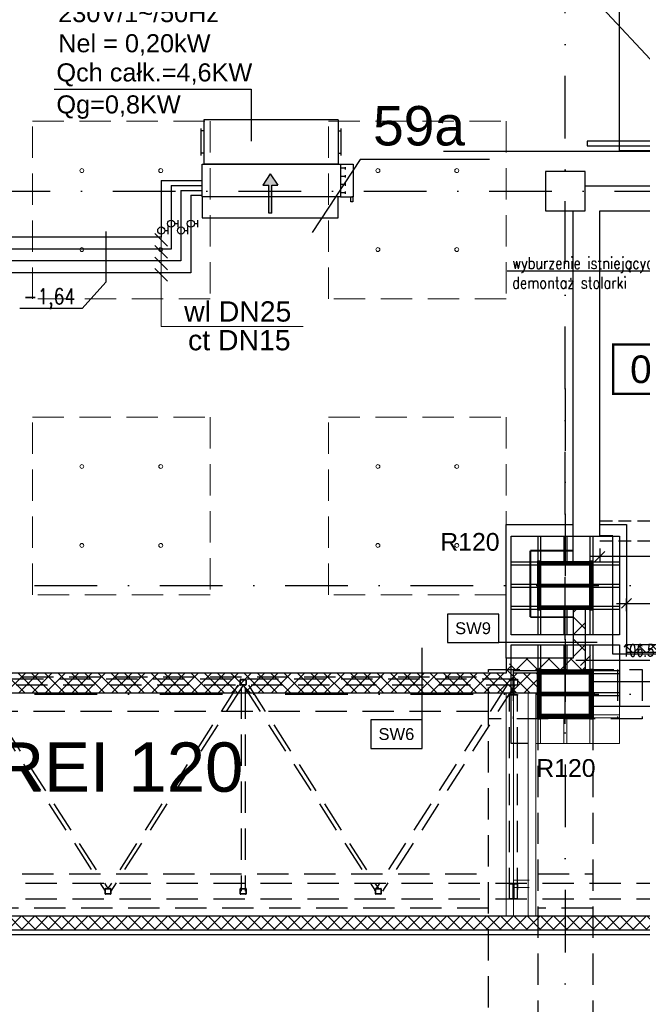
# Model space of a CAD drawing. Header units: centimetres. Extents: x -10729 to 23827, y -4437 to 19798.
# Tile 77 of 95: x 8107 to 8738, y 11885 to 12884. Entities that reach past the tile are written whole.
import ezdxf
from ezdxf.enums import TextEntityAlignment as Align

# ---------------------------------------------------------------- set-up
doc = ezdxf.new("R2010")
doc.units = ezdxf.units.CM
doc.header["$PDMODE"] = 35
doc.header["$PDSIZE"] = 0.1
for name, pattern in [('Kondygnacja  -0_5$0$HIDDEN', [9.525, 6.35, -3.175]), ('Kondygnacja  -0_5$0$HIDDEN2', [4.7625, 3.175, -1.5875]), ('Osie rzutów$0$DASHDOT2', [12.7, 6.35, -3.175, 0, -3.175]), ('SU Lampy kwadratowe  -1$0$HIDDENX2', [19.05, 12.7, -6.35])]:
    doc.linetypes.add(name, pattern=pattern)
doc.layers.get('0').update_dxf_attribs({"color": 8})
doc.layers.get('DEFPOINTS').update_dxf_attribs({"color": 8})
for name, color, linetype in [('bgde_dodatki powykonawcze', 7, 'Continuous'), ('bgde_schem_opis', 2, 'Continuous'), ('KJP_KK_opis', 2, 'Continuous'), ('KJP_KK_OPISY MOCY klimakonwektorów', 7, 'Continuous'), ('Kondygnacja  -0_5$0$ARCH_GK', 8, 'Continuous'), ('Kondygnacja  -0_5$0$ARCH_INFO_ODPORNOŚĆ OGNIOWA', 8, 'Continuous'), ('Kondygnacja  -0_5$0$ARCH_INFO_OPISY', 8, 'Continuous'), ('Kondygnacja  -0_5$0$ARCH_INFO_OPISY_PRZEGRODY', 8, 'Continuous'), ('Kondygnacja  -0_5$0$ARCH_KONSTR_POWYŻEJ RZUTU', 8, 'Kondygnacja  -0_5$0$HIDDEN'), ('Kondygnacja  -0_5$0$ARCH_KONSTR_POWYŻEJ RZUTU_IST', 8, 'Kondygnacja  -0_5$0$HIDDEN2'), ('Kondygnacja  -0_5$0$ARCH_KONSTRUKCJA_NIEWIDOCZNA', 8, 'Continuous'), ('Kondygnacja  -0_5$0$ARCH_MUROWANE', 8, 'Continuous'), ('Kondygnacja  -0_5$0$ARCH_MUROWANE_IST', 8, 'Continuous'), ('Kondygnacja  -0_5$0$ARCH_OKŁADZINA', 8, 'Continuous'), ('Kondygnacja  -0_5$0$ARCH_POMOCNICZE', 8, 'Continuous'), ('Kondygnacja  -0_5$0$ARCH_SCHODY_IST', 8, 'Continuous'), ('Kondygnacja  -0_5$0$ARCH_SŁUPY', 8, 'Continuous'), ('Kondygnacja  -0_5$0$ARCH_WYPOSAŻENIE_SANITARNE_IST', 8, 'Continuous'), ('Kondygnacja  -0_5$0$ARCH_ŚLUSARKA_DRZWI', 8, 'Continuous'), ('Kondygnacja  -0_5$0$ARCH_ŻELBET_IST', 8, 'Continuous'), ('Osie rzutów$0$ARCH_INFO_OSIE_IST', 8, 'Osie rzutów$0$DASHDOT2'), ('Osie rzutów$0$ARCH_INFO_OSIE_OPISY_IST', 8, 'Continuous'), ('Pomieszczenia -05$0$ARCH_INFO_AREA_ETYKIETY_200', 8, 'Continuous')]:
    doc.layers.add(name, color=color, linetype=linetype)
for name, color, linetype, lineweight in [('bgde_opis ct 1', 7, 'Continuous', 20), ('bgde_rzędne wl ct', 7, 'Continuous', 25), ('bgde_urządzenia', 250, 'Continuous', 30), ('KJP_CT_kk_powrót', 250, '04_CT_KOMF_POW', 25), ('KJP_CT_kk_zasil', 250, '04_CT_KOMF_ZAS', 25), ('KJP_WL_kk zasil', 250, '04_WL_KOMF_ZAS', 25), ('KJP_WL_kk_powr', 250, '04_WL_KOMF_POW', 25), ('Kondygnacja  -0_5$0$ARCH_INFO_WYMIARY', 8, 'Continuous', 9), ('Kondygnacja  -0_5$0$ARCH_WIDOK', 8, 'Continuous', 13), ('kondygnacja +1_5$0$ARCH_INFO_WYMIARY', 8, 'Continuous', 9), ('SU Lampy kwadratowe  -05$0$ARCH_SUFITY_PODWIESZANE', 8, 'Continuous', 9), ('SU Lampy kwadratowe  -1$0$ARCH_SUFITY_PODWIESZANE', 8, 'SU Lampy kwadratowe  -1$0$HIDDENX2', 9)]:
    doc.layers.add(name, color=color, linetype=linetype, lineweight=lineweight)
doc.styles.add('Arial', font='arial.ttf')
doc.styles.add('Kondygnacja  -0_5$0$Arial', font='arial.ttf')
doc.styles.add('Kondygnacja  -0_5$0$Romans', font='Romans.shx', dxfattribs={"width": 0.7})
doc.styles.add('Kondygnacja  -0_5$0$Standard', font='txt')
doc.styles.add('Kondygnacja +0$0$ROMANS-50-CM', font='romans.shx', dxfattribs={"width": 0.8, "height": 10})
doc.styles.add('kondygnacja +1_5$0$Romans', font='Romans.shx', dxfattribs={"width": 0.7})
doc.styles.add('Pomieszczenia -05$0$Arial', font='arial.ttf')
doc.styles.add('st rom', font='Romans.shx', dxfattribs={"width": 0.8})
doc.linetypes.add('04_CT_KOMF_POW', pattern='A,100,-15,["CTKp",Standard,S=10,R=0,X=-10,Y=-5],-35', length=150)
doc.linetypes.add('04_CT_KOMF_ZAS', pattern='A,100,-15,["CTKz",Standard,S=10,R=0,X=-10,Y=-5],-35', length=150)
doc.linetypes.add('04_WL_KOMF_POW', pattern='A,100,-15,["WLKp",Standard,S=10,R=0,X=-10,Y=-5],-35', length=150)
doc.linetypes.add('04_WL_KOMF_ZAS', pattern='A,100,-15,["WLKz",Standard,S=10,R=0,X=-10,Y=-5],-35', length=150)
doc.dimstyles.new('Kondygnacja  -0_5$0$ISO-25', dxfattribs={"dimtxt": 2.5, "dimasz": 2.5, "dimexe": 1.25, "dimexo": 0.625, "dimtad": 1, "dimtxsty": 'Kondygnacja  -0_5$0$Standard', "dimcen": 2.5, "dimadec": 0, "dimazin": 0, "dimtfac": 1, "dimtmove": 0, "dimatfit": 3, "dimfxl": 1, "dimarcsym": 0})
doc.dimstyles.new('Kondygnacja  -0_5$0$Wymiary 1-100', dxfattribs={"dimtxt": 12, "dimasz": 10, "dimexe": 5, "dimexo": 0, "dimgap": 4, "dimtad": 1, "dimrnd": 0.5, "dimzin": 12, "dimdsep": 46, "dimtxsty": 'Kondygnacja  -0_5$0$Romans', "dimblk": 'Kondygnacja  -0_5$0$_Oblique', "dimcen": 10, "dimdle": 10, "dimclrt": 55, "dimazin": 0, "dimtfac": 1, "dimtmove": 1, "dimatfit": 3, "dimfxl": 8, "dimfxlon": 1, "dimtolj": 1, "dimtzin": 0, "dimarcsym": 0})
doc.dimstyles.new('kondygnacja +1_5$0$Wymiary 1-100', dxfattribs={"dimtxt": 12, "dimasz": 10, "dimexe": 5, "dimexo": 0, "dimgap": 4, "dimtad": 1, "dimrnd": 0.5, "dimzin": 12, "dimdsep": 46, "dimtxsty": 'kondygnacja +1_5$0$Romans', "dimblk": 'kondygnacja +1_5$0$_Oblique', "dimcen": 10, "dimdle": 10, "dimclrt": 55, "dimazin": 0, "dimtfac": 1, "dimtmove": 1, "dimatfit": 3, "dimfxl": 8, "dimfxlon": 1, "dimtolj": 1, "dimtzin": 0, "dimarcsym": 0})
pattern_1 = [(45, (-1200, 7310), (-0.67351921, 0.67351921), [])]
pattern_2 = [(45, (7462.6883, 8963.0142), (-0.6735192, 0.6735192), [])]

# ---------------------------------------------------------------- blocks, each defined once
blk = doc.blocks.new('Osie rzutów')
at = {"layer": 'Osie rzutów$0$ARCH_INFO_OSIE_IST', "ltscale": 10}
for p, q in [((8660, 12255), (8660, 14290.38)), ((7947.38, 12710), (13655, 12710)), ((8660, 12510), (8660, 4623.26)), ((4436.04, 12310), (13655, 12310)), ((8660, 12170), (8660, 12230)), ((4436.04, 12200), (13655, 12200)), ((8690, 12200), (8630, 12200))]:
    blk.add_line(p, q, dxfattribs=at)
blk = doc.blocks.new('SU Lampy kwadratowe  -05')
at = {"layer": 'SU Lampy kwadratowe  -05$0$ARCH_SUFITY_PODWIESZANE'}
for centre in [(8170, 12730.75), (8250, 12730.75), (8470, 12730.75), (8550, 12730.75), (8170, 12650.75), (8250, 12650.75), (8470, 12650.75), (8550, 12650.75), (8170, 12430.75), (8250, 12430.75), (8470, 12430.75), (8550, 12430.75), (8170, 12350.75), (8250, 12350.75), (8470, 12350.75), (8550, 12350.75)]:
    blk.add_circle(centre, 2, dxfattribs=at)
at = {"layer": 'SU Lampy kwadratowe  -1$0$ARCH_SUFITY_PODWIESZANE', "ltscale": 2.5}
for points in [[(8120, 12780.75), (8300, 12780.75), (8300, 12600.75), (8120, 12600.75)], [(8420, 12780.75), (8600, 12780.75), (8600, 12600.75), (8420, 12600.75)], [(8120, 12480.75), (8300, 12480.75), (8300, 12300.75), (8120, 12300.75)], [(8420, 12480.75), (8600, 12480.75), (8600, 12300.75), (8420, 12300.75)]]:
    blk.add_lwpolyline(points, close=True, dxfattribs=at)
blk = doc.blocks.new('Kondygnacja  -0_5$0$_Dot')
at = {"color": 0, "linetype": 'ByBlock', "lineweight": -2}
blk.add_line((-0.5, 0), (-1, 0), dxfattribs=at)
at = {"color": 0, "linetype": 'ByBlock', "const_width": 0.5}
blk.add_lwpolyline([(-0.25, 0, 1), (0.25, 0, 1)], format="xyb", close=True, dxfattribs=at)
blk = doc.blocks.new('Kondygnacja  -0_5$0$konstrukcja istniejąca -0.5')
at = {"layer": 'Kondygnacja  -0_5$0$ARCH_KONSTR_POWYŻEJ RZUTU_IST', "ltscale": 10}
for p, q in [((7538, 12217.5), (8581.55, 12217.5)), ((8581.55, 12182.5), (7538, 12182.5)), ((8632, 12175), (8632, 11025))]:
    blk.add_line(p, q, dxfattribs=at)
for points in [[(8738, 12175), (8582, 12175), (8582, 12225), (8738, 12225), (8738, 12175)], [(8582, 11025), (8582, 12175)], [(8688, 12175), (8688, 11025)], [(7538, 12017.89), (8582, 12017.89)], [(8632, 12017.89), (8688, 12017.89)], [(8582, 11982.89), (7538, 11982.89)], [(8688, 11982.89), (8632, 11982.89)]]:
    blk.add_lwpolyline(points, dxfattribs=at)
at = {"layer": 'Kondygnacja  -0_5$0$ARCH_KONSTR_POWYŻEJ RZUTU_IST', "ltscale": 10, "elevation": 0}
for points in [[(8607, 12225), (8607, 12175)], [(8713, 12225), (8713, 12175)]]:
    blk.add_lwpolyline(points, dxfattribs=at)
blk = doc.blocks.new('Kondygnacja  -0_5$0$wzmocnienie pod bramę -1')
at = {"layer": 'Kondygnacja  -0_5$0$ARCH_KONSTR_POWYŻEJ RZUTU', "ltscale": 5}
for p, q in [((22054.75, 9266.22), (20953.55, 9266.22)), ((22050.65, 9272.22), (20954.65, 9272.22)), ((21502.64, 9266.22), (21636.72, 9057.52, 0)), ((21507.97, 9266.22), (21639.67, 9060.22, 0)), ((21771.33, 9266.22), (21639.64, 9060.22, 0)), ((21776.67, 9266.22), (21642.59, 9057.52, 0)), ((21776.64, 9266.22), (21910.72, 9057.52, 0)), ((21781.97, 9266.22), (21913.67, 9060.22, 0)), ((22044, 9266.22), (21909.91, 9057.52, 0)), ((22052.01, 9266.22), (21917.92, 9057.52, 0)), ((22054.75, 9272.22), (22054.75, 9266.22)), ((21774.65, 9263.94), (21774.65, 9057.52, 0)), ((21778.65, 9263.94), (21778.65, 9057.52, 0)), ((22046.55, 9049.22, 0), (22046.55, 9256.22)), ((22054.75, 9049.22, 0), (22054.75, 9256.22)), ((23254.65, 9065.22, 0), (20950.65, 9065.22, 0)), ((22054.75, 9065.22, 0), (22054.75, 9059.22, 0)), ((23254.65, 9049.22, 0), (20950.65, 9049.22, 0))]:
    blk.add_line(p, q, dxfattribs=at)
for points in [[(21774.25, 9266.22, -0.414214), (21773.65, 9266.82), (21773.65, 9271.62, -0.414214), (21774.25, 9272.22), (21779.05, 9272.22, -0.414214), (21779.65, 9271.62), (21779.65, 9266.82, -0.414214), (21779.05, 9266.22)], [(21774.25, 9266.62, -0.414214), (21774.05, 9266.82), (21774.05, 9271.62, -0.414214), (21774.25, 9271.82), (21779.05, 9271.82, -0.414214), (21779.25, 9271.62), (21779.25, 9266.82, -0.414214), (21779.05, 9266.62)], [(22046.55, 9272.22), (22054.75, 9272.22), (22054.75, 9271.48), (22054.75, 9271.48), (22051.8, 9271.48, 0.414214), (22050.9, 9270.58), (22050.9, 9257.86, 0.414214), (22051.8, 9256.96), (22054.75, 9256.96), (22054.75, 9256.22), (22046.55, 9256.22), (22046.55, 9256.96), (22049.5, 9256.96, 0.414214), (22050.4, 9257.86), (22050.4, 9270.58, 0.414214), (22049.5, 9271.48), (22046.55, 9271.48)]]:
    blk.add_lwpolyline(points, format="xyb", close=True, dxfattribs=at)
at = {"layer": 'Kondygnacja  -0_5$0$ARCH_KONSTR_POWYŻEJ RZUTU', "ltscale": 5, "elevation": 0}
for points in [[(22046.55, 9065.22), (22054.75, 9065.22), (22054.75, 9064.48), (22054.75, 9064.48), (22051.8, 9064.48, 0.414214), (22050.9, 9063.58), (22050.9, 9050.86, 0.414214), (22051.8, 9049.96), (22054.75, 9049.96), (22054.75, 9049.22), (22046.55, 9049.22), (22046.55, 9049.96), (22049.5, 9049.96, 0.414214), (22050.4, 9050.86), (22050.4, 9063.58, 0.414214), (22049.5, 9064.48), (22046.55, 9064.48)], [(21637.25, 9054.22, -0.414214), (21636.65, 9054.82), (21636.65, 9059.62, -0.414214), (21637.25, 9060.22), (21642.05, 9060.22, -0.414214), (21642.65, 9059.62), (21642.65, 9054.82, -0.414214), (21642.05, 9054.22)], [(21637.25, 9054.62, -0.414214), (21637.05, 9054.82), (21637.05, 9059.62, -0.414214), (21637.25, 9059.82), (21642.05, 9059.82, -0.414214), (21642.25, 9059.62), (21642.25, 9054.82, -0.414214), (21642.05, 9054.62)], [(21774.25, 9054.22, -0.414214), (21773.65, 9054.82), (21773.65, 9059.62, -0.414214), (21774.25, 9060.22), (21779.05, 9060.22, -0.414214), (21779.65, 9059.62), (21779.65, 9054.82, -0.414214), (21779.05, 9054.22)], [(21774.25, 9054.62, -0.414214), (21774.05, 9054.82), (21774.05, 9059.62, -0.414214), (21774.25, 9059.82), (21779.05, 9059.82, -0.414214), (21779.25, 9059.62), (21779.25, 9054.82, -0.414214), (21779.05, 9054.62)], [(21911.25, 9054.22, -0.414214), (21910.65, 9054.82), (21910.65, 9059.62, -0.414214), (21911.25, 9060.22), (21916.05, 9060.22, -0.414214), (21916.65, 9059.62), (21916.65, 9054.82, -0.414214), (21916.05, 9054.22)], [(21911.25, 9054.62, -0.414214), (21911.05, 9054.82), (21911.05, 9059.62, -0.414214), (21911.25, 9059.82), (21916.05, 9059.82, -0.414214), (21916.25, 9059.62), (21916.25, 9054.82, -0.414214), (21916.05, 9054.62)]]:
    blk.add_lwpolyline(points, format="xyb", close=True, dxfattribs=at)
blk = doc.blocks.new('Kondygnacja  -0_5$0$A$C00C90F23')
at = {"layer": 'Kondygnacja  -0_5$0$ARCH_MUROWANE_IST', "ltscale": 4}
for points in [[(9240, 12715), (8680, 12715)], [(9530, 12715), (9280, 12715)]]:
    blk.add_lwpolyline(points, dxfattribs=at)
blk = doc.blocks.new('Pomieszczenia -05$0$etykieta_numer')
at = {"color": 0, "linetype": 'ByBlock', "const_width": 2.44}
blk.add_lwpolyline([(-50, -50), (-50, 0), (50, 0), (50, -50)], close=True, dxfattribs=at)
at = {"color": 0, "linetype": 'ByBlock', "style": 'Pomieszczenia -05$0$Arial'}
blk.add_attdef('AECAREA:NUMBER', text='', height=28, dxfattribs=at).set_placement((0, -25), align=Align.MIDDLE)
blk = doc.blocks.new('Kondygnacja  -0_5$0$_Oblique')
at = {"color": 0, "linetype": 'ByBlock', "lineweight": -2}
blk.add_line((-0.5, -0.5), (0.5, 0.5), dxfattribs=at)
blk = doc.blocks.new('*D286')
at = {"layer": 'DEFPOINTS', "color": 0}
for p in [(9184, 12291.98), (8722, 12250), (9184, 12250)]:
    blk.add_point(p, dxfattribs=at)
at = {"layer": 'Kondygnacja  -0_5$0$ARCH_INFO_WYMIARY', "color": 0, "lineweight": -2}
for p, q in [((8712, 12291.98), (9194, 12291.98)), ((8722, 12283.98), (8722, 12296.98)), ((9184, 12283.98), (9184, 12296.98))]:
    blk.add_line(p, q, dxfattribs=at)
at = {"layer": 'Kondygnacja  -0_5$0$ARCH_INFO_WYMIARY', "color": 0, "lineweight": -2, "xscale": 10, "yscale": 10, "zscale": 10, "rotation": 180}
blk.add_blockref('Kondygnacja  -0_5$0$_Oblique', (8722, 12291.98), dxfattribs=at)
at = {"layer": 'Kondygnacja  -0_5$0$ARCH_INFO_WYMIARY', "color": 0, "lineweight": -2, "xscale": 10, "yscale": 10, "zscale": 10}
blk.add_blockref('Kondygnacja  -0_5$0$_Oblique', (9184, 12291.98), dxfattribs=at)
at = {"layer": 'Kondygnacja  -0_5$0$ARCH_INFO_WYMIARY', "color": 55, "insert": (8953, 12301.98), "char_height": 12, "attachment_point": 5, "style": 'Kondygnacja  -0_5$0$Romans'}
blk.add_mtext('\\A1;462', dxfattribs=at)
blk = doc.blocks.new('kondygnacja +1_5$0$_Oblique')
at = {"color": 0, "linetype": 'ByBlock', "lineweight": -2}
blk.add_line((-0.5, -0.5), (0.5, 0.5), dxfattribs=at)
blk = doc.blocks.new('*D289')
at = {"layer": 'DEFPOINTS', "color": 0}
for p in [(8680.5, 12234.11), (8680.5, 12224), (8787, 12222.5)]:
    blk.add_point(p, dxfattribs=at)
at = {"layer": 'kondygnacja +1_5$0$ARCH_INFO_WYMIARY', "color": 0, "lineweight": -2}
for p, q in [((8797, 12234.11), (8670.5, 12234.11)), ((8680.5, 12226.11), (8680.5, 12239.11)), ((8787, 12226.11), (8787, 12239.11))]:
    blk.add_line(p, q, dxfattribs=at)
at = {"layer": 'kondygnacja +1_5$0$ARCH_INFO_WYMIARY', "color": 0, "lineweight": -2, "xscale": 10, "yscale": 10, "zscale": 10, "rotation": 180}
blk.add_blockref('kondygnacja +1_5$0$_Oblique', (8680.5, 12234.11), dxfattribs=at)
at = {"layer": 'kondygnacja +1_5$0$ARCH_INFO_WYMIARY', "color": 0, "lineweight": -2, "xscale": 10, "yscale": 10, "zscale": 10}
blk.add_blockref('kondygnacja +1_5$0$_Oblique', (8787, 12234.11), dxfattribs=at)
at = {"layer": 'kondygnacja +1_5$0$ARCH_INFO_WYMIARY', "color": 55, "insert": (8733.75, 12244.11), "char_height": 12, "attachment_point": 5, "style": 'kondygnacja +1_5$0$Romans'}
blk.add_mtext('\\A1;106.5', dxfattribs=at)
blk = doc.blocks.new('*D302')
at = {"layer": 'DEFPOINTS', "color": 0}
for p in [(8695, 12375.5), (9064, 12369.5), (8695, 12339.58)]:
    blk.add_point(p, dxfattribs=at)
at = {"layer": 'Kondygnacja  -0_5$0$ARCH_INFO_WYMIARY', "color": 0, "lineweight": -2}
for p, q in [((8695, 12347.58), (8695, 12334.58)), ((9064, 12347.58), (9064, 12334.58)), ((9074, 12339.58), (8685, 12339.58))]:
    blk.add_line(p, q, dxfattribs=at)
at = {"layer": 'Kondygnacja  -0_5$0$ARCH_INFO_WYMIARY', "color": 0, "lineweight": -2, "xscale": 10, "yscale": 10, "zscale": 10, "rotation": 180}
blk.add_blockref('Kondygnacja  -0_5$0$_Oblique', (8695, 12339.58), dxfattribs=at)
at = {"layer": 'Kondygnacja  -0_5$0$ARCH_INFO_WYMIARY', "color": 0, "lineweight": -2, "xscale": 10, "yscale": 10, "zscale": 10}
blk.add_blockref('Kondygnacja  -0_5$0$_Oblique', (9064, 12339.58), dxfattribs=at)
at = {"layer": 'Kondygnacja  -0_5$0$ARCH_INFO_WYMIARY', "color": 55, "insert": (8879.5, 12349.58), "char_height": 12, "attachment_point": 5, "style": 'Kondygnacja  -0_5$0$Romans'}
blk.add_mtext('\\A1;369', dxfattribs=at)

msp = doc.modelspace()

# ---------------------------------------------------------------- hatches: boundary and pattern name
at = {"layer": 'bgde_urządzenia'}
h = msp.add_hatch(color=256, dxfattribs=at)
h.paths.add_polyline_path([(8362.516, 12704.255), (8359.516, 12704.255), (8359.516, 12715.921), (8353.326, 12715.921), (8361.016, 12727.349), (8368.706, 12715.921), (8362.516, 12715.921)])
h.paths.add_polyline_path([(8362.516, 12687.588), (8359.516, 12687.588), (8359.516, 12704.255), (8362.516, 12704.255)])
at = {"layer": 'Kondygnacja  -0_5$0$ARCH_GK', "linetype": 'Continuous', "lineweight": -3}
h = msp.add_hatch(dxfattribs=at)
h.set_pattern_fill('ANSI37', color=256, scale=5, angle=-360, style=0)
h.paths.add_polyline_path([(8680.5, 12286), (8668, 12286), (8668, 12236.5), (8680.5, 12224)], flags=0)
h = msp.add_hatch(dxfattribs=at)
h.set_pattern_fill('ANSI37', color=256, scale=5, style=0)
h.paths.add_polyline_path([(8600, 12236.5), (8607.5, 12224), (8680.5, 12224), (8668, 12236.5)], flags=0)
h = msp.add_hatch(dxfattribs=at)
h.set_pattern_fill('ANSI37', color=256, scale=3, style=0)
h.paths.add_polyline_path([(6220, 11975), (6220, 11961), (6471, 11961), (6478.5, 11964.417), (6478.5, 11975)], flags=0)
h.paths.add_polyline_path([(6478.5, 11975), (6478.5, 11964.417), (6486, 11961), (11133.785, 11961), (11139.584, 11975)], flags=0)
at = {"layer": 'Kondygnacja  -0_5$0$ARCH_MUROWANE', "linetype": 'Continuous', "lineweight": -3}
h = msp.add_hatch(dxfattribs=at)
h.set_pattern_fill('ANSI37', color=256, scale=3, style=0)
h.set_pattern_definition([(45, (0, -3), (-6.735192, 6.735192), []), (135, (0, -3), (-6.735192, -6.735192), [])])
h.paths.add_polyline_path([(8722, 12242.5), (9184, 12242.5), (9184, 12250), (8722, 12250)])
h = msp.add_hatch(dxfattribs=at)
h.set_pattern_fill('ANSI37', color=256, scale=3, style=0)
h.paths.add_polyline_path([(8600, 12221.25), (8603.75, 12215.208), (8607.5, 12221.25), (8607.5, 12224), (8600, 12236.5)], flags=0)
h = msp.add_hatch(dxfattribs=at)
h.set_pattern_fill('ANSI37', color=256, scale=3, style=0)
h.paths.add_polyline_path([(8607.5, 12221.25), (8603.75, 12215.208), (8603.75, 12201.25), (8632, 12201.25), (8632, 12221.25)], flags=0)
h.paths.add_polyline_path([(7488, 12221.25), (7488, 12201.25), (7516.25, 12201.25), (7516.25, 12215.208), (7512.5, 12221.25)], flags=0)
h.paths.add_polyline_path([(7520, 12221.25), (7516.25, 12215.208), (7516.25, 12201.25), (8603.75, 12201.25), (8603.75, 12215.208), (8600, 12221.25)], flags=0)
at = {"layer": 'Kondygnacja  -0_5$0$ARCH_SŁUPY', "lineweight": 30}
h = msp.add_hatch(dxfattribs=at)
h.set_pattern_fill('ANSI31', color=256, scale=0.3, style=0)
h.set_pattern_definition(pattern_1)
h.paths.add_polyline_path([(8632, 12285), (8635, 12285), (8635, 12335), (8632, 12335)])
h = msp.add_hatch(dxfattribs=at)
h.set_pattern_fill('ANSI31', color=256, scale=0.3, style=0)
h.set_pattern_definition(pattern_1)
h.paths.add_polyline_path([(8685, 12331), (8685, 12334), (8635, 12334), (8635, 12331)])
h = msp.add_hatch(dxfattribs=at)
h.set_pattern_fill('ANSI31', color=256, scale=0.3, style=0)
h.set_pattern_definition(pattern_1)
h.paths.add_polyline_path([(8685, 12285), (8688, 12285), (8688, 12335), (8685, 12335)])
h = msp.add_hatch(dxfattribs=at)
h.set_pattern_fill('ANSI31', color=256, scale=0.3, style=0)
h.set_pattern_definition(pattern_1)
h.paths.add_polyline_path([(8685, 12308.5), (8685, 12311.5), (8635, 12311.5), (8635, 12308.5)])
h = msp.add_hatch(dxfattribs=at)
h.set_pattern_fill('ANSI31', color=256, scale=0.3, style=0)
h.set_pattern_definition(pattern_1)
h.paths.add_polyline_path([(8685, 12286), (8685, 12289), (8635, 12289), (8635, 12286)])
at = {"layer": 'Kondygnacja  -0_5$0$ARCH_SŁUPY', "lineweight": 40}
h = msp.add_hatch(dxfattribs=at)
h.set_pattern_fill('ANSI31', color=256, scale=0.3, style=0)
h.set_pattern_definition(pattern_2)
h.paths.add_polyline_path([(8632, 12175), (8635, 12175), (8635, 12225), (8632, 12225)])
h = msp.add_hatch(dxfattribs=at)
h.set_pattern_fill('ANSI31', color=256, scale=0.3, style=0)
h.set_pattern_definition(pattern_2)
h.paths.add_polyline_path([(8685, 12221), (8685, 12224), (8635, 12224), (8635, 12221)])
h = msp.add_hatch(dxfattribs=at)
h.set_pattern_fill('ANSI31', color=256, scale=0.3, style=0)
h.set_pattern_definition(pattern_2)
h.paths.add_polyline_path([(8685, 12175), (8688, 12175), (8688, 12225), (8685, 12225)])
h = msp.add_hatch(dxfattribs=at)
h.set_pattern_fill('ANSI31', color=256, scale=0.3, style=0)
h.set_pattern_definition(pattern_2)
h.paths.add_polyline_path([(8685, 12198.5), (8685, 12201.5), (8635, 12201.5), (8635, 12198.5)])
h = msp.add_hatch(dxfattribs=at)
h.set_pattern_fill('ANSI31', color=256, scale=0.3, style=0)
h.set_pattern_definition(pattern_2)
h.paths.add_polyline_path([(8685, 12176), (8685, 12179), (8635, 12179), (8635, 12176)])

# ---------------------------------------------------------------- linework, layer by layer
at = {"layer": 'bgde_dodatki powykonawcze'}
for p, q in [((8267.507, 12673.331), (8267.507, 12680.649)), ((8287.507, 12673.354), (8287.507, 12680.672)), ((8254.083, 12670), (8257.515, 12670)), ((8257.515, 12666.341), (8257.515, 12673.659)), ((8264.075, 12676.99), (8267.507, 12676.99)), ((8274.083, 12670.023), (8277.515, 12670.023)), ((8277.515, 12666.364), (8277.515, 12673.682)), ((8284.075, 12677.013), (8287.507, 12677.013))]:
    msp.add_line(p, q, dxfattribs=at)
for centre in [(8260.475, 12676.99), (8280.475, 12677.013), (8250.483, 12670), (8270.483, 12670.023)]:
    msp.add_circle(centre, 3.6, dxfattribs=at)
at = {"layer": 'bgde_opis ct 1'}
for p, q in [((8244.031, 12666.988), (8256.919, 12654.1)), ((8250.475, 12663.256), (8250.475, 12572.856)), ((8244.031, 12654.988), (8256.919, 12642.1)), ((8244.031, 12642.988), (8256.919, 12630.1)), ((8244.031, 12631.618), (8256.919, 12618.73)), ((8394.429, 12572.856), (8250.475, 12572.856))]:
    msp.add_line(p, q, dxfattribs=at)
at = {"layer": 'bgde_rzędne wl ct'}
for p, q in [((8194.165, 12669.012), (8194.165, 12617.762)), ((8170.44, 12590.942), (8194.165, 12617.762)), ((8170.44, 12590.942), (8107.156, 12590.942))]:
    msp.add_line(p, q, dxfattribs=at)
at = {"layer": 'bgde_schem_opis'}
for p, q in [((8452.099, 12742.006, 66.718), (8403.453, 12668.01, 389.201)), ((8583.034, 12742.006, 66.718), (8452.099, 12742.006, 66.718))]:
    msp.add_line(p, q, dxfattribs=at)
at = {"layer": 'bgde_urządzenia'}
for p, q in [((8293.616, 12782.255), (8293.616, 12737.255)), ((8429.616, 12782.255), (8293.616, 12782.255)), ((8429.616, 12782.255), (8429.616, 12737.255)), ((8290.616, 12773.505), (8290.616, 12746.005)), ((8293.616, 12771.005), (8290.616, 12771.005)), ((8429.616, 12771.005), (8432.616, 12771.005)), ((8432.616, 12773.505), (8432.616, 12746.005)), ((8293.616, 12748.505), (8290.616, 12748.505)), ((8429.616, 12748.505), (8432.616, 12748.505)), ((8292.116, 12704.255), (8292.116, 12737.255)), ((8292.116, 12737.255), (8432.116, 12737.255)), ((8429.616, 12737.255), (8293.616, 12737.255)), ((8432.116, 12737.255), (8432.116, 12704.255)), ((8432.116, 12737.255), (8445.116, 12737.255)), ((8437.316, 12733.13), (8432.116, 12733.13)), ((8437.316, 12731.88), (8437.316, 12734.38)), ((8445.116, 12737.255), (8445.116, 12704.255)), ((8361.016, 12727.349), (8353.326, 12715.921)), ((8361.016, 12727.349), (8368.706, 12715.921)), ((8437.316, 12724.88), (8432.116, 12724.88)), ((8437.316, 12723.63), (8437.316, 12726.13)), ((8353.326, 12715.921), (8359.516, 12715.921)), ((8359.516, 12687.588), (8359.516, 12715.921)), ((8362.516, 12687.588), (8362.516, 12715.921)), ((8362.516, 12715.921), (8368.706, 12715.921)), ((8437.316, 12716.63), (8432.116, 12716.63)), ((8437.316, 12715.38), (8437.316, 12717.88)), ((8437.316, 12707.13), (8437.316, 12709.63)), ((8429.916, 12704.255), (8292.116, 12704.255)), ((8292.116, 12704.255), (8292.116, 12682.755)), ((8429.916, 12682.755), (8429.916, 12704.255)), ((8432.116, 12704.255), (8429.916, 12704.255)), ((8437.316, 12708.38), (8432.116, 12708.38)), ((8432.116, 12704.255), (8445.116, 12704.255)), ((8442.616, 12699.255), (8442.616, 12704.255)), ((8444.616, 12699.255), (8442.616, 12699.255)), ((8445.116, 12704.255), (8443.616, 12704.255)), ((8444.616, 12704.255), (8444.616, 12699.255)), ((8292.116, 12682.755), (8429.916, 12682.755)), ((8362.516, 12687.588), (8359.516, 12687.588))]:
    msp.add_line(p, q, dxfattribs=at)
at = {"layer": 'KJP_CT_kk_powrót'}
for p, q in [((8270.475, 12710.755), (8270.475, 12639.256)), ((8270.475, 12710.755), (8292.116, 12710.755)), ((8270.475, 12639.256), (7114.142, 12639.256))]:
    msp.add_line(p, q, dxfattribs=at)
at = {"layer": 'KJP_CT_kk_zasil'}
for p, q in [((8280.475, 12705.755), (8280.475, 12627.256)), ((8280.475, 12705.755), (8292.116, 12705.755)), ((8280.475, 12627.256), (7126.142, 12627.256))]:
    msp.add_line(p, q, dxfattribs=at)
at = {"layer": 'KJP_KK_opis'}
msp.add_line((8536.448, 12750.443), (8909.425, 12750.443), dxfattribs=at)
at = {"layer": 'KJP_KK_OPISY MOCY klimakonwektorów'}
for p, q in [((8141.883, 12813.254), (8341.771, 12813.254)), ((8341.771, 12813.254), (8341.771, 12760.47))]:
    msp.add_line(p, q, dxfattribs=at)
at = {"layer": 'KJP_WL_kk zasil'}
for p, q in [((8260.475, 12715.755), (8260.475, 12651.256)), ((8260.475, 12715.755), (8292.116, 12715.755)), ((8260.475, 12651.256), (7102.142, 12651.256))]:
    msp.add_line(p, q, dxfattribs=at)
at = {"layer": 'KJP_WL_kk_powr'}
for p, q in [((8250.475, 12720.755), (8250.475, 12663.256)), ((8250.475, 12720.755), (8292.116, 12720.755)), ((8250.475, 12663.256), (7090.142, 12663.256))]:
    msp.add_line(p, q, dxfattribs=at)
at = {"layer": 'Kondygnacja  -0_5$0$ARCH_GK', "linetype": 'Continuous', "lineweight": -3}
for p, q in [((8680.5, 12286), (8668, 12286)), ((8668, 12286), (8668, 12236.5)), ((8680.5, 12224), (8680.5, 12286)), ((8668, 12236.5), (8600, 12236.5)), ((8607.5, 12224), (8680.5, 12224)), ((6220, 11975), (11139.584, 11975)), ((6486, 11961), (11133.785, 11961))]:
    msp.add_line(p, q, dxfattribs=at)
msp.add_lwpolyline([(8722, 12250), (8722, 12242.5), (9184, 12242.5), (9184, 12250), (8722, 12250)], dxfattribs=at)
at = {"layer": 'Kondygnacja  -0_5$0$ARCH_INFO_OPISY'}
msp.add_lwpolyline([(8844.337, 12461), (8823.334, 12628.923), (8908, 12653), (8823.334, 12628.923), (8600.967, 12628.923)], dxfattribs=at)
at = {"layer": 'Kondygnacja  -0_5$0$ARCH_INFO_OPISY_PRZEGRODY'}
for points in [[(8540.482, 12252.287), (8592.482, 12252.287), (8592.482, 12281.087), (8540.482, 12281.087), (8540.482, 12252.287)], [(8462.807, 12144.98), (8514.807, 12144.98), (8514.807, 12173.78), (8462.807, 12173.78), (8462.807, 12144.98)]]:
    msp.add_lwpolyline(points, close=True, dxfattribs=at)
for points in [[(8692.203, 12252.287), (8592.482, 12252.287)], [(8514.807, 12173.78), (8514.807, 12247.003)]]:
    msp.add_lwpolyline(points, dxfattribs=at)
at = {"layer": 'Kondygnacja  -0_5$0$ARCH_KONSTRUKCJA_NIEWIDOCZNA'}
msp.add_lwpolyline([(8715, 12360), (8715, 12260), (8605, 12260), (8605, 12360)], close=True, dxfattribs=at)
for points in [[(8632, 12360), (8632, 12335)], [(8635, 12360), (8635, 12335)], [(8658.5, 12360), (8658.5, 12334)], [(8661.5, 12360), (8661.5, 12334)], [(8685, 12360), (8685, 12335)], [(8688, 12360), (8688, 12335)], [(8605, 12334), (8632, 12334)], [(8605, 12331), (8632, 12331)], [(8688, 12334), (8715, 12334)], [(8688, 12331), (8715, 12331)], [(8605, 12311.5), (8632, 12311.5)], [(8688, 12311.5), (8715, 12311.5)], [(8605, 12308.5), (8632, 12308.5)], [(8688, 12308.5), (8715, 12308.5)], [(8605, 12289), (8632, 12289)], [(8605, 12286), (8632, 12286)], [(8632, 12285), (8632, 12260)], [(8635, 12285), (8635, 12260)], [(8658.5, 12286), (8658.5, 12260)], [(8661.494, 12286), (8661.494, 12260)], [(8685, 12285), (8685, 12260)], [(8688, 12289), (8715, 12289)], [(8688, 12286), (8715, 12286)], [(8688, 12285), (8688, 12260)], [(8622.5, 12150), (8605, 12150), (8605, 12250), (8715, 12250), (8715, 12187.5)], [(8632, 12250), (8632, 12225)], [(8635, 12250), (8635, 12225)], [(8658.5, 12250), (8658.5, 12224)], [(8661.5, 12250), (8661.5, 12224)], [(8685, 12250), (8685, 12225)], [(8688, 12250), (8688, 12225)], [(8688, 12224), (8715, 12224)], [(8688, 12221), (8715, 12221)], [(8688, 12201.5), (8715, 12201.5)], [(8688, 12198.5), (8715, 12198.5)]]:
    msp.add_lwpolyline(points, dxfattribs=at)
at = {"layer": 'Kondygnacja  -0_5$0$ARCH_MUROWANE', "linetype": 'Continuous', "lineweight": -3}
for p, q in [((8600, 12236.5), (8600, 12221.25)), ((8600, 12221.25), (7520, 12221.25)), ((8607.5, 12221.25), (8607.5, 12224)), ((8632, 12221.25), (8607.5, 12221.25)), ((8632, 12201.25), (8632, 12221.25)), ((7488, 12201.25), (8632, 12201.25))]:
    msp.add_line(p, q, dxfattribs=at)
at = {"layer": 'Kondygnacja  -0_5$0$ARCH_MUROWANE_IST', "ltscale": 4}
for p, q in [((8668, 12334), (8668, 12690)), ((8695, 12440.013), (8695, 12690)), ((8695, 12690), (9598, 12690)), ((8695, 12360.5), (8695, 12445))]:
    msp.add_line(p, q, dxfattribs=at)
msp.add_lwpolyline([(8757, 12212.5), (8757, 12240.5), (8708, 12240.5), (8708, 12360.5), (8695, 12360.5)], dxfattribs=at)
at = {"layer": 'Kondygnacja  -0_5$0$ARCH_OKŁADZINA'}
for p, q in [((8600, 12372), (8668, 12372)), ((8600, 12236.5), (8600, 12372)), ((8695, 12372), (8722, 12372)), ((8722, 12372), (8722, 12240.5))]:
    msp.add_line(p, q, dxfattribs=at)
at = {"layer": 'Kondygnacja  -0_5$0$ARCH_SCHODY_IST'}
for q in [(8715, 13086.5), (9495, 12751)]:
    msp.add_line((8715, 12751), q, dxfattribs=at)
msp.add_lwpolyline([(8946, 12760.5), (8682, 12760.5), (8682, 12756), (8946, 12756)], dxfattribs=at)
at = {"layer": 'Kondygnacja  -0_5$0$ARCH_SŁUPY', "lineweight": 30}
for p, q in [((8635, 12311.5), (8685, 12311.5)), ((8685, 12308.5), (8635, 12308.5))]:
    msp.add_line(p, q, dxfattribs=at)
at = {"layer": 'Kondygnacja  -0_5$0$ARCH_SŁUPY', "lineweight": 40}
for p, q in [((8635, 12201.5), (8685, 12201.5)), ((8685, 12198.5), (8635, 12198.5))]:
    msp.add_line(p, q, dxfattribs=at)
at = {"layer": 'Kondygnacja  -0_5$0$ARCH_SŁUPY', "const_width": 2}
for points in [[(8624.5, 12345.5), (8668, 12345.5)], [(8624.5, 12278), (8624.5, 12345.5)], [(8668, 12278), (8624.5, 12278)]]:
    msp.add_lwpolyline(points, dxfattribs=at)
at = {"layer": 'Kondygnacja  -0_5$0$ARCH_SŁUPY', "lineweight": 30}
for points in [[(8632, 12335), (8635, 12335), (8635, 12285), (8632, 12285)], [(8685, 12335), (8688, 12335), (8688, 12285), (8685, 12285)]]:
    msp.add_lwpolyline(points, close=True, dxfattribs=at)
for points in [[(8685, 12334), (8635, 12334)], [(8635, 12331), (8685, 12331)], [(8685, 12289), (8635, 12289)], [(8635, 12286), (8685, 12286)]]:
    msp.add_lwpolyline(points, dxfattribs=at)
at = {"layer": 'Kondygnacja  -0_5$0$ARCH_SŁUPY', "lineweight": 40}
for points in [[(8632, 12225), (8635, 12225), (8635, 12175), (8632, 12175)], [(8685, 12225), (8688, 12225), (8688, 12175), (8685, 12175)]]:
    msp.add_lwpolyline(points, close=True, dxfattribs=at)
for points in [[(8685, 12224), (8635, 12224)], [(8635, 12221), (8685, 12221)], [(8685, 12179), (8635, 12179)], [(8635, 12176), (8685, 12176)]]:
    msp.add_lwpolyline(points, dxfattribs=at)
at = {"layer": 'Kondygnacja  -0_5$0$ARCH_WIDOK'}
for points in [[(8600, 12201.25), (8600, 11975)], [(8607.5, 12201.25), (8607.5, 11975)], [(8622.5, 12201.25), (8622.5, 11975)], [(8630, 12201.25), (8630, 11975)], [(8715, 12187.5), (8715, 12150), (8630, 12150)], [(8632, 12175), (8632, 12150)], [(8635, 12175), (8635, 12150)], [(8658.5, 12176), (8658.5, 12150)], [(8661.494, 12176), (8661.494, 12150)], [(8685, 12175), (8685, 12150)], [(8688, 12179), (8715, 12179)], [(8688, 12176), (8715, 12176)], [(8688, 12175), (8688, 12150)], [(8607.5, 12011.461), (8623.5, 12011.461)], [(8607.5, 12003.961), (8623.5, 12003.961)]]:
    msp.add_lwpolyline(points, dxfattribs=at)
at = {"layer": 'Kondygnacja  -0_5$0$ARCH_WYPOSAŻENIE_SANITARNE_IST', "linetype": 'SU Lampy kwadratowe  -1$0$HIDDENX2'}
for points in [[(8695, 12375.5), (10070.5, 12375.5)], [(8695, 12355.5), (10050.5, 12355.5)]]:
    msp.add_lwpolyline(points, dxfattribs=at)
at = {"layer": 'Kondygnacja  -0_5$0$ARCH_ŚLUSARKA_DRZWI'}
msp.add_lwpolyline([(11131.714, 11956), (10830, 11956), (10830, 11956), (10689.981, 11956), (10689.981, 11956), (6491, 11956), (6491, 11610)], dxfattribs=at)
at = {"layer": 'Kondygnacja  -0_5$0$ARCH_ŻELBET_IST', "ltscale": 4}
for p, q in [((9832, 12212.5), (8688, 12212.5)), ((9240, 12187.5), (8688, 12187.5))]:
    msp.add_line(p, q, dxfattribs=at)
msp.add_lwpolyline([(8640, 12690), (8680, 12690), (8680, 12730), (8640, 12730)], close=True, dxfattribs=at)
msp.add_lwpolyline([(8640, 12690), (8680, 12690), (8680, 12730), (8640, 12730)], close=True, dxfattribs=at)

# ---------------------------------------------------------------- block references
at = {"layer": 'Kondygnacja  -0_5$0$ARCH_KONSTR_POWYŻEJ RZUTU'}
for name, p in [('Kondygnacja  -0_5$0$konstrukcja istniejąca -0.5', (0, 0)), ('Kondygnacja  -0_5$0$wzmocnienie pod bramę -1', (-13443.153, 2942.777))]:
    msp.add_blockref(name, p, dxfattribs=at)
at = {"layer": 'Kondygnacja  -0_5$0$ARCH_POMOCNICZE'}
msp.add_blockref('Kondygnacja  -0_5$0$A$C00C90F23', (0, 0), dxfattribs=at)
at = {"layer": 'Osie rzutów$0$ARCH_INFO_OSIE_OPISY_IST'}
msp.add_blockref('Osie rzutów', (0, 0), dxfattribs=at)
at = {"layer": 'Pomieszczenia -05$0$ARCH_INFO_AREA_ETYKIETY_200', "linetype": 'Continuous', "lineweight": -3}
msp.add_blockref('Pomieszczenia -05$0$etykieta_numer', (8758.352, 12554.359), dxfattribs=at).add_auto_attribs({'AECAREA:NUMBER': '040'})
at = {"layer": 'SU Lampy kwadratowe  -05$0$ARCH_SUFITY_PODWIESZANE'}
msp.add_blockref('SU Lampy kwadratowe  -05', (0, 0), dxfattribs=at)

# ---------------------------------------------------------------- texts
at = {"layer": 'bgde_opis ct 1', "color": 2, "style": 'Arial'}
for s, p in [('wl DN25', (8273.711, 12577.677, 1634.188)), ('ct DN15', (8277.684, 12548.565, 1634.188))]:
    msp.add_text(s, height=20.583, dxfattribs=at).set_placement(p)
at = {"layer": 'bgde_rzędne wl ct', "insert": (8110.744, 12611.228, 300), "char_height": 16, "width": 55.86916, "attachment_point": 1, "style": 'st rom'}
msp.add_mtext('-1,64', dxfattribs=at)
at = {"layer": 'bgde_schem_opis', "insert": (8465.145, 12796.277, 66.718), "char_height": 40, "width": 72.77772, "attachment_point": 1, "style": 'Arial'}
msp.add_mtext('59a', dxfattribs=at)
at = {"layer": 'KJP_KK_OPISY MOCY klimakonwektorów', "char_height": 18.326, "width": 421.7149, "attachment_point": 1, "style": 'Arial'}
for s, insert in [('FIW / IO 74\\P230V/1~/50Hz\\PNel = 0,20kW', (8146.082, 12930.187, 2308.732)), ('Qch całk.=4,6KW', (8144.271, 12839.537, 1120.623)), ('Qg=0,8KW', (8144.271, 12807.058, 1120.623))]:
    msp.add_mtext(s, dxfattribs=dict(at, insert=insert))
at = {"layer": 'Kondygnacja  -0_5$0$ARCH_INFO_ODPORNOŚĆ OGNIOWA', "char_height": 18, "width": 53.33252, "attachment_point": 5, "style": 'Kondygnacja  -0_5$0$Arial'}
for insert in [(8563.301, 12369.223), (8660.576, 12139.912)]:
    msp.add_mtext('\\PR120', dxfattribs=dict(at, insert=insert))
at = {"layer": 'Kondygnacja  -0_5$0$ARCH_INFO_OPISY', "insert": (8606.115, 12611.096), "char_height": 12, "width": 219.99728, "attachment_point": 7, "style": 'Kondygnacja +0$0$ROMANS-50-CM'}
msp.add_mtext('wyburzenie istniejących ścian i demontaż stolarki', dxfattribs=at)
at = {"layer": 'Kondygnacja  -0_5$0$ARCH_INFO_OPISY', "ltscale": 2, "insert": (8062, 12125.625), "char_height": 50, "width": 1120, "attachment_point": 5, "style": 'Kondygnacja  -0_5$0$Arial'}
msp.add_mtext('{\\fArial|b0|i0|c204|p34;  }PÓŁKA REI 120', dxfattribs=at)
at = {"layer": 'Kondygnacja  -0_5$0$ARCH_INFO_OPISY_PRZEGRODY', "char_height": 12, "width": 52, "attachment_point": 5, "style": 'Kondygnacja  -0_5$0$Arial'}
for s, insert in [('SW9', (8566.482, 12266.687)), ('SW6', (8488.807, 12159.38))]:
    msp.add_mtext(s, dxfattribs=dict(at, insert=insert))

# ---------------------------------------------------------------- dimensions: what is measured, and where the dimension line sits
at = {"layer": 'Kondygnacja  -0_5$0$ARCH_INFO_WYMIARY'}
for base, p1, p2, picture, middle in [((8695, 12339.58), (9064, 12369.5), (8695, 12375.5), '*D302', (8879.5, 12349.58)), ((9184, 12291.978), (8722, 12250), (9184, 12250), '*D286', (8953, 12301.978))]:
    dim = msp.add_linear_dim(base=base, p1=p1, p2=p2, dimstyle='Kondygnacja  -0_5$0$Wymiary 1-100', dxfattribs=at)
    dim.commit()
    dim.dimension.update_dxf_attribs({"geometry": picture, "text_midpoint": middle})
at = {"layer": 'kondygnacja +1_5$0$ARCH_INFO_WYMIARY'}
dim = msp.add_linear_dim(base=(8680.5, 12234.115), p1=(8787, 12222.5), p2=(8680.5, 12224), dimstyle='kondygnacja +1_5$0$Wymiary 1-100', dxfattribs=at)
dim.commit()
dim.dimension.update_dxf_attribs({"geometry": '*D289', "text_midpoint": (8733.75, 12244.115)})

# ---------------------------------------------------------------- leaders
at = {"layer": 'Kondygnacja  -0_5$0$ARCH_INFO_OPISY'}
msp.add_leader([(8827.229, 12756.407), (8550.044, 13053.835), (8293.349, 13053.835)], dimstyle='Kondygnacja  -0_5$0$ISO-25', override={"dimscale": 5, "dimasz": 2, "dimtad": 0, "dimldrblk": 'Kondygnacja  -0_5$0$_Dot'}, dxfattribs=at)

doc.saveas('drawing.dxf')
